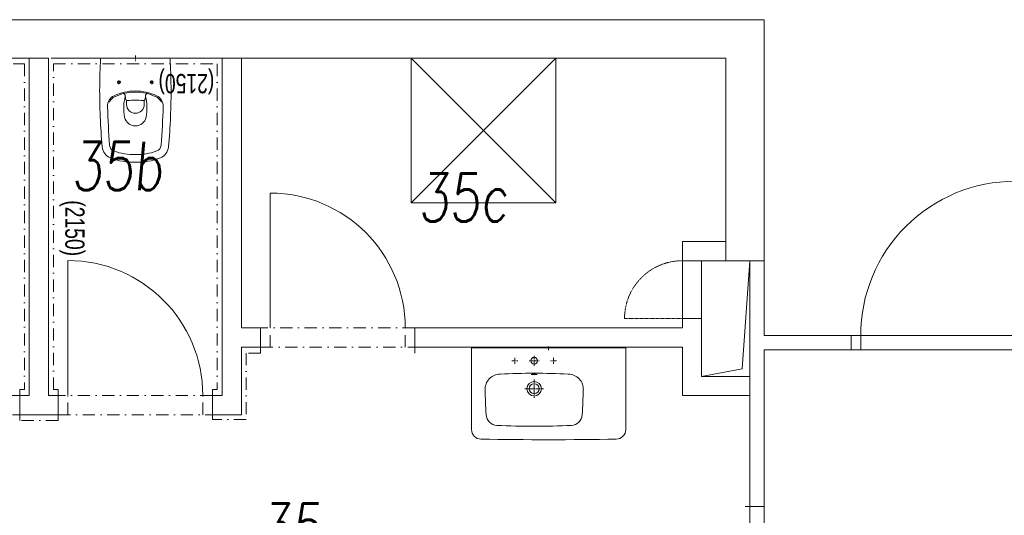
# Model space of a CAD drawing. Header units: millimetres. Extents: x 213386 to 506888, y 183055 to 450952.
# Tile 236 of 256: x 374327 to 379434, y 301974 to 304546. Entities that reach past the tile are written whole.
import ezdxf

# ---------------------------------------------------------------- set-up
doc = ezdxf.new("R2010")
doc.units = ezdxf.units.MM
for name, pattern in [('AM_DIN_G_W050', [13.75, 9.75, -1.5, 1, -1.5]), ('ČERCHOVANÁ', [25.4, 12.7, -6.35, 0, -6.35]), ('ČÁRKOVANÁ01-01', [2, 1, -1])]:
    doc.linetypes.add(name, pattern=pattern)
for name, color, linetype, lineweight in [('DVERE', 255, 'Continuous', 0), ('NOVA', 255, 'Continuous', 0), ('NOVÁ INTERIERY', 255, 'Continuous', 0), ('NOVÁ TENKÁ', 255, 'Continuous', 0), ('NOVÁ TLUSTÁ', 255, 'Continuous', 0), ('OBKLAD', 255, 'ČERCHOVANÁ', 0), ('POPIS2', 255, 'Continuous', 0), ('TENKA', 255, 'Continuous', 0), ('ZARIZOVAKY', 255, 'Continuous', 0)]:
    doc.layers.add(name, color=color, linetype=linetype, lineweight=lineweight)
doc.layers.add('PLOCHY K PRONÁJMU', color=255, linetype='Continuous', lineweight=0, plot=False)
doc.styles.add('CS-ROMANS', font='romans.shx', dxfattribs={"width": 0.75, "oblique": 5})
doc.styles.get("Standard").update_dxf_attribs({"font": 'arial.ttf'})

# ---------------------------------------------------------------- blocks, each defined once
blk = doc.blocks.new('232580d')
at = {"color": 4, "linetype": 'AM_DIN_G_W050', "ltscale": 2}
for p, q in [((0, 4.3), (0, -16.5)), ((-75, -43.7), (-75, -96.3)), ((-190.8, -70), (-159.2, -70)), ((-175, -54.2), (-175, -85.8)), ((-101.3, -70), (-48.6, -70)), ((40.8, -70), (9.2, -70)), ((25, -54.2), (25, -85.8)), ((-75, -167.3), (-75, -262.7)), ((-122.7, -215), (-27.3, -215))]:
    blk.add_line(p, q, dxfattribs=at)
blk.add_line((400, -3.2), (-400, -3.2))
blk.add_lwpolyline([(400, -3.2), (396, 0), (-396, 0), (-400, -3.2), (-400, -426.9, 0.409065), (-350.9, -476.9, 0.008803), (351.1, -476.9, 0.407938), (400, -426.9)], format="xyb", close=True)
for centre, radius in [((-75, -70), 17.5), ((-75, -215), 37.5), ((-75, -215), 26)]:
    blk.add_circle(centre, radius)
for centre, radius, start, end in [((-250, -218.9), 80, 91.2976, 182.0452), ((-82.1, -3801.4), 3666.4, 89.8884, 92.6532), ((-67.9, -3801.4), 3666.4, 87.3468, 90.1116), ((100.1, -218.9), 80, 357.9548, 88.7024), ((30178.6, 980.5), 30532.3, 182.25679, 182.49601), ((-30328.6, 980.5), 30532.3, 357.50399, 357.74321), ((-264.8, -345.9), 60, 183.112, 267.0658), ((114.8, -345.9), 60, 272.9342, 356.888), ((-92.5, 3211.6), 3621.6, 267.2245, 270.2742), ((-57.5, 3211.6), 3621.6, 269.7258, 272.7755)]:
    blk.add_arc(centre, radius, start, end)
blk.add_ellipse((-75, -141.1), major_axis=(-15, 0), ratio=0.099268)
blk = doc.blocks.new('255109d')
for p, q in [((-226, 139.9), (-226.6, 136.4)), ((-240.1, 45.8), (-218.7, 45.8)), ((-240.1, -45.6), (-218.8, -45.6)), ((-226, -139.9), (-226.6, -136.4))]:
    blk.add_line(p, q)
at = {"color": 4, "linetype": 'AM_DIN_G_W050', "ltscale": 2}
for p, q in [((-115.5, 85), (-134.5, 85)), ((-125, 94.5), (-125, 75.5)), ((14.7, 0), (-14.6, 0)), ((-115.5, -85), (-134.5, -85)), ((-125, -94.5), (-125, -75.5))]:
    blk.add_line(p, q, dxfattribs=at)
blk.add_lwpolyline([(0, 175.3, 0.396878), (-4.7, 180.3, 0.013004), (-147.1, 185, 0.025385), (-460.6, 171.9, 0.282342), (-516.9, 129.6, 0.101012), (-540, 0, 0.101012), (-516.9, -129.6, 0.282342), (-460.6, -171.9, 0.025385), (-147.1, -185, 0.013016), (-4.6, -180.3, 0.3898), (0, -175.3)], format="xyb", close=True)
for centre in [(-125, 85), (-125, -85)]:
    blk.add_circle(centre, 7.5)
for centre, radius, start, end in [((-210.5, 8.2), 289.7, 159.2403, 181.6777), ((-448.6, 98.5), 35, 94.5355, 159.2306), ((-102, -4356.5), 4503.4, 91.8907, 94.4491), ((-249, 84.5), 60, 25.396, 91.5044), ((-223.7, 135.9), 3, 169.7599, 243.74), ((-249, 84.5), 54.3, 25.396, 63.74), ((-427, 0), 251.3, 0, 25.396), ((-427, 0), 257, 0, 25.396), ((-294.3, 0.2), 56.9, 102.1151, 180.2071), ((-259.6, -216.4), 276.2, 76.7662, 99.7137), ((-251.7, 409.2), 360.9, 276.4253, 279.5601), ((-193.4, 63.2), 10, 279.5601, 355.2939), ((-210.5, -8.2), 289.7, 178.3223, 200.7597), ((-294.3, -0.2), 56.9, 179.7929, 257.8849), ((-240.1, 0.2), 45.6, 90, 180.2071), ((-240.1, -0.1), 45.6, 179.7929, 270), ((-210.2, 40.6), 10, 96.4253, 187.6248), ((-513.5, 0), 296.1, 0, 7.6248), ((-210.2, -40.6), 10, 172.3752, 263.5747), ((-513.5, 0), 296.1, 352.3752, 0), ((-251.7, -409.2), 360.9, 80.4399, 83.5747), ((-427, 0), 251.3, 334.604, 0), ((-427, 0), 257, 334.604, 0), ((-259.6, 216.4), 276.2, 260.2863, 283.1947), ((-193.4, -63.2), 10, 4.7061, 80.4399), ((-448.6, -98.5), 35, 200.7694, 265.4645), ((-102, 4356.5), 4503.4, 265.5509, 268.1093), ((-249, -84.5), 60, 268.4956, 334.604), ((-223.7, -135.9), 3, 116.26, 190.2401), ((-249, -84.5), 54.3, 296.26, 334.604)]:
    blk.add_arc(centre, radius, start, end)

msp = doc.modelspace()

# ---------------------------------------------------------------- linework, layer by layer
at = {"layer": 'DVERE'}
msp.add_lwpolyline([(379489.1, 302907.2), (379489.1, 303707.2, 0.414214), (378689.1, 302907.2)], format="xyb", dxfattribs=at)
msp.add_lwpolyline([(378639.1, 302907.2), (378639.1, 302832.2)], dxfattribs=at)
at = {"layer": 'NOVA'}
for p, q in [((377764.1, 303394.7), (377764.1, 302945.7)), ((377864.1, 303294.7), (377864.1, 302694.7)), ((377764.1, 302845.7), (377764.1, 302594.7))]:
    msp.add_line(p, q, dxfattribs=at)
for points in [[(378189.1, 303369.7), (378189.1, 302907.2)], [(378114.1, 303294.7), (377864.1, 303294.7)], [(378114.1, 303294.7), (378114.1, 300969.7)], [(378114.1, 303294.7), (378114.1, 300969.7)], [(379989.1, 302907.2), (378189.1, 302907.2)], [(379989.1, 302832.2), (378189.1, 302832.2)]]:
    msp.add_lwpolyline(points, dxfattribs=at)
at = {"layer": 'NOVÁ INTERIERY', "linetype": 'ČÁRKOVANÁ01-01', "ltscale": 0.05}
msp.add_line((377764.1, 302994.7), (377464.1, 302994.7), dxfattribs=at)
msp.add_arc((377764.1, 302994.7), 300, 90, 180, dxfattribs=at)
at = {"layer": 'NOVÁ TENKÁ', "ltscale": 5}
for p, q in [((374476.6, 304345.7), (374376.6, 304345.7)), ((375626.6, 302945.7), (375626.6, 303645.7)), ((377989.1, 303394.7), (377989.1, 303294.7)), ((374576.6, 302595.7), (374576.6, 303295.7)), ((378114.1, 303294.7), (378189.1, 303294.7)), ((374526.6, 302495.7), (374326.6, 302495.7))]:
    msp.add_line(p, q, dxfattribs=at)
at = {"layer": 'NOVÁ TENKÁ', "linetype": 'ČERCHOVANÁ', "ltscale": 5}
for p, q in [((376376.6, 302945.7), (375576.6, 302945.7)), ((375626.6, 302845.7), (375626.6, 302945.7)), ((376326.6, 302845.7), (376326.6, 302945.7)), ((375576.6, 302845.7), (376376.6, 302845.7)), ((374326.6, 302595.7), (373526.6, 302595.7)), ((375326.6, 302595.7), (374526.6, 302595.7)), ((374576.6, 302495.7), (374576.6, 302595.7)), ((375276.6, 302495.7), (375276.6, 302595.7)), ((373526.6, 302495.7), (374326.6, 302495.7)), ((374526.6, 302495.7), (375326.6, 302495.7))]:
    msp.add_line(p, q, dxfattribs=at)
at = {"layer": 'NOVÁ TENKÁ'}
for points in [[(378689.1, 302907.2), (378689.1, 302832.2)], [(378689.1, 302907.2), (379489.1, 302907.2)], [(379489.1, 302832.2), (378689.1, 302832.2)], [(378114.1, 302019.7), (378114.1, 301239.7)], [(378114.1, 302019.7), (378189.1, 302019.7)], [(378189.1, 301239.7), (378189.1, 302019.7)]]:
    msp.add_lwpolyline(points, dxfattribs=at)
at = {"layer": 'NOVÁ TENKÁ', "ltscale": 5}
for centre in [(375626.6, 302945.7), (374576.6, 302595.7)]:
    msp.add_arc(centre, 700, 0, 90, dxfattribs=at)
at = {"layer": 'NOVÁ TLUSTÁ', "ltscale": 5}
for p, q in [((374376.6, 302595.7), (374376.6, 304345.7)), ((374476.6, 304345.7), (374476.6, 302595.7)), ((375376.6, 304345.7), (375376.6, 302595.7)), ((375476.6, 304345.7), (375476.6, 302945.7)), ((377989.1, 303394.7), (377764.1, 303394.7)), ((377864.1, 303294.7), (377764.1, 303294.7)), ((377764.1, 302994.7), (377864.1, 302994.7)), ((375576.6, 302945.7), (375476.6, 302945.7)), ((375576.6, 302945.7), (375576.6, 302845.7)), ((375576.6, 302845.7), (375576.6, 302945.7)), ((376376.6, 302945.7), (376376.6, 302845.7)), ((377764.1, 302945.7), (376376.6, 302945.7)), ((376376.6, 302845.7), (376376.6, 302945.7)), ((375476.6, 302845.7), (375476.6, 302495.7)), ((375576.6, 302845.7), (375476.6, 302845.7)), ((377764.1, 302845.7), (376376.6, 302845.7)), ((378189.1, 302019.7), (378189.1, 302832.2)), ((378114.1, 302694.7), (377864.1, 302694.7)), ((374326.6, 302595.7), (374376.6, 302595.7)), ((374326.6, 302495.7), (374326.6, 302595.7)), ((374476.6, 302595.7), (374526.6, 302595.7)), ((374526.6, 302495.7), (374526.6, 302595.7)), ((375326.6, 302595.7), (375376.6, 302595.7)), ((375326.6, 302495.7), (375326.6, 302595.7)), ((378114.1, 302594.7), (377764.1, 302594.7)), ((378114.1, 302594.7), (378114.1, 302019.7)), ((374476.6, 302495.7), (374526.6, 302495.7)), ((375326.6, 302495.7), (375476.6, 302495.7))]:
    msp.add_line(p, q, dxfattribs=at)
for points in [[(378189.1, 303369.7), (378189.1, 304545.7), (373107.6, 304545.7)], [(374389.1, 304345.7), (373107.6, 304345.7)], [(377989.1, 303394.7), (377989.1, 304345.7), (374489.1, 304345.7)]]:
    msp.add_lwpolyline(points, dxfattribs=at)
at = {"layer": 'OBKLAD', "ltscale": 5}
for p, q in [((375576.6, 302845.7), (375576.6, 302815.7)), ((376376.6, 302845.7), (376376.6, 302815.7)), ((374326.6, 302595.7), (374326.6, 302625.7)), ((374351.6, 302625.7), (374326.6, 302625.7)), ((374526.6, 302595.7), (374526.6, 302625.7)), ((375326.6, 302595.7), (375326.6, 302625.7)), ((374326.6, 302495.7), (374326.6, 302465.7)), ((375326.6, 302495.7), (375326.6, 302470.7)), ((378114.1, 302019.7), (378089.1, 302019.7))]:
    msp.add_line(p, q, dxfattribs=at)
for points in [[(373276.6, 304315.7), (374351.6, 304315.7), (374351.6, 302625.7)], [(374526.6, 302625.7), (374501.6, 302625.7), (374501.6, 304315.7), (375351.6, 304315.7), (375351.6, 302625.7), (375326.6, 302625.7)], [(375576.6, 302815.7), (375501.6, 302815.7), (375501.6, 302470.7), (375326.6, 302470.7)], [(374526.6, 302495.7), (374526.6, 302465.7), (374326.6, 302465.7)]]:
    msp.add_lwpolyline(points, dxfattribs=at)
at = {"layer": 'PLOCHY K PRONÁJMU', "ltscale": 5}
msp.add_lwpolyline([(377864.1, 303294.7), (378114.1, 303294.7), (378114.1, 302694.7), (377864.1, 302694.7)], close=True, dxfattribs=at)
at = {"layer": 'TENKA'}
for p, q in [((378114.1, 303294.7), (378074.1, 302734.2)), ((378074.1, 302734.2), (377864.1, 302694.7))]:
    msp.add_line(p, q, dxfattribs=at)
at = {"layer": 'ZARIZOVAKY', "ltscale": 5}
for p, q in [((377107.9, 304345.7), (376357.9, 303595.7)), ((377107.9, 303595.7), (376357.9, 304345.7))]:
    msp.add_line(p, q, dxfattribs=at)
msp.add_lwpolyline([(377107.9, 304345.7), (376357.9, 304345.7), (376357.9, 303595.7), (377107.9, 303595.7)], close=True, dxfattribs=at)

# ---------------------------------------------------------------- block references
at = {"layer": 'ZARIZOVAKY', "xscale": -1, "rotation": 270}
msp.add_blockref('255109d', (374926.6, 304345.6), dxfattribs=at)
at = {"layer": 'ZARIZOVAKY'}
msp.add_blockref('232580d', (377070.4, 302845.7), dxfattribs=at)

# ---------------------------------------------------------------- texts
at = {"layer": 'OBKLAD', "color": 10, "ltscale": 15, "char_height": 100, "attachment_point": 1}
for insert, rotation in [((375336.4, 304163.8), 180), ((374663.1, 303608.5), 270)]:
    msp.add_mtext_dynamic_manual_height_columns('{\\Fcs_romns|c0;\\W0.75;(2150)}', width=295.053, gutter_width=12.5, heights=[0], dxfattribs=dict(at, insert=insert, rotation=rotation))
at = {"layer": 'POPIS2', "ltscale": 15, "style": 'CS-ROMANS', "oblique": 5, "width": 0.75}
for s, p in [('35b', (374595.4, 303661)), ('35c', (376394.1, 303498.2)), ('35', (375573, 301784))]:
    msp.add_text(s, height=250, dxfattribs=at).set_placement(p)

doc.saveas('drawing.dxf')
